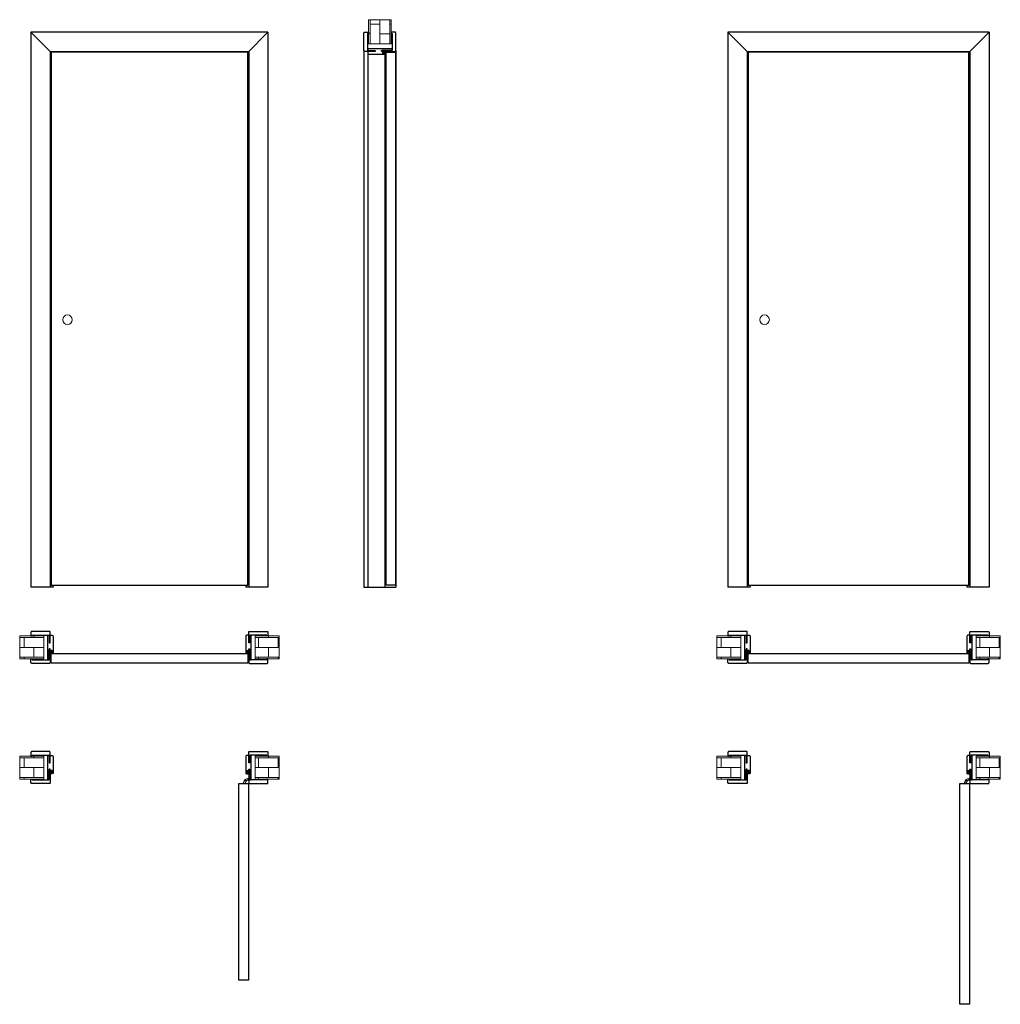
# Model space of a CAD drawing. Header units: millimetres. Extents: x -7516 to 7025, y -7461 to 3001.
# Tile 3 of 6: x -540 to 3540, y -7361 to -3266. Entities that reach past the tile are written whole.
import ezdxf

# ---------------------------------------------------------------- set-up
doc = ezdxf.new("R2010")
doc.units = ezdxf.units.MM
doc.header["$LTSCALE"] = 0.5
for name, color, linetype, lineweight in [('cienka', 7, 'Continuous', 13), ('główna', 7, 'Continuous', 25), ('wymiary', 7, 'Continuous', 13)]:
    doc.layers.add(name, color=color, linetype=linetype, lineweight=lineweight)
pattern_1 = [(0, (-440, -5876.83), (0, 40.64), []), (90, (-440, -5876.83), (-40.64, 40.64), [40.64, -40.64])]
pattern_2 = [(0, (-440, -6376.83), (0, 40.64), []), (90, (-440, -6376.83), (-40.64, 40.64), [40.64, -40.64])]

msp = doc.modelspace()

# ---------------------------------------------------------------- hatches: boundary and pattern name
at = {"layer": 'cienka'}
h = msp.add_hatch(dxfattribs=at)
h.set_pattern_fill('AR-B816', color=256, scale=0.2, angle=90)
h.set_pattern_definition([(90, (958.7, -3366.13), (-40.64, 2e-15), []), (180, (958.7, -3366.13), (-40.64, -40.64), [40.64, -40.64])])
h.paths.add_polyline_path([(1006.2, -3266.1), (1006.2, -3366.1), (911.2, -3366.1), (911.2, -3266.1)])
h = msp.add_hatch(color=256, dxfattribs=at)
h.dxf.hatch_style = 1
h.paths.add_polyline_path([(978.4, -3404.5), (978.4, -3405.6, 0.325014), (978.6, -3405.9), (979, -3406), (979, -3410.1), (983, -3410.1), (983, -3408.2, -0.165166), (983.7, -3407, 0.233182), (984.2, -3406.1), (984.2, -3398.6, 0.867797), (983.5, -3398.5), (981.7, -3403.8, -0.774953), (981.1, -3403.7), (979.9, -3399.3, -0.423904), (980.7, -3398.5, 0.979906), (980.7, -3398.1), (980.4, -3398.1, 0.157892), (980, -3398.3, -0.126306), (979, -3398.7), (979, -3402.1), (973.2, -3402.1, 0.414377), (972.5, -3402.9, 0.073964), (972.5, -3403.1, 0.160171), (975.4, -3405.9), (975.9, -3405.4, -0.189326), (973.5, -3403.2, -1.179661), (973.8, -3403.1), (973.8, -3403.3), (974.4, -3403.4, -0.09385), (977.3, -3405.9), (977.7, -3405.7, -0.092298), (976.5, -3404.2, -0.624355), (976.8, -3403.8), (978, -3404, -0.359392)])
h.paths.add_polyline_path([(979.9, -3402.5), (979.4, -3399.9), (980.6, -3403.9, 0.775078), (982.3, -3403.9), (983.1, -3401.7, 0.065722), (983.6, -3399.6, -1.252378), (983.9, -3399.7, 0.127045), (983.5, -3401.1), (983.5, -3406.1, -0.177048), (983.4, -3406.5, 0.075328), (982.5, -3407.6, -0.688866), (982.1, -3407.6, 0.132303), (981.8, -3407.1), (979.9, -3405.3)], flags=16)
h.paths.add_polyline_path([(979.9, -3406.1), (982.2, -3408.3), (982.2, -3409.3), (979.9, -3409.3)], flags=16)
h = msp.add_hatch(dxfattribs=at)
h.set_pattern_fill('AR-B816', color=256, scale=0.2)
h.set_pattern_definition(pattern_1)
h.paths.add_polyline_path([(-540, -5924.3), (-440, -5924.3), (-440, -5829.3), (-540, -5829.3)])
h = msp.add_hatch(dxfattribs=at)
h.set_pattern_fill('AR-B816', color=256, scale=0.2)
h.set_pattern_definition(pattern_1)
h.paths.add_polyline_path([(540, -5924.3), (440, -5924.3), (440, -5829.3), (540, -5829.3)])
h = msp.add_hatch(dxfattribs=at)
h.set_pattern_fill('AR-B816', color=256, scale=0.2)
h.set_pattern_definition([(0, (2460, -5876.83), (0, 40.64), []), (90, (2460, -5876.83), (-40.64, 40.64), [40.64, -40.64])])
h.paths.add_polyline_path([(2360, -5924.3), (2460, -5924.3), (2460, -5829.3), (2360, -5829.3)])
h = msp.add_hatch(dxfattribs=at)
h.set_pattern_fill('AR-B816', color=256, scale=0.2)
h.set_pattern_definition([(0, (2560, -5876.83), (0, 40.64), []), (90, (2560, -5876.83), (-40.64, 40.64), [40.64, -40.64])])
h.paths.add_polyline_path([(3540, -5924.3), (3440, -5924.3), (3440, -5829.3), (3540, -5829.3)])
h = msp.add_hatch(color=256, dxfattribs=at)
h.dxf.hatch_style = 1
h.paths.add_polyline_path([(-407.3, -5894.9), (-407.1, -5896.1, 1.393865), (-405.8, -5896.7, -0.60272), (-405.3, -5896.8), (-405.1, -5897.1), (-401, -5897.1), (-401, -5901.2), (-402.9, -5901.2, 0.165166), (-404.2, -5901.8, -0.233182), (-405, -5902.4), (-412.5, -5902.4, -0.83504), (-412.6, -5901.6), (-407.3, -5899.8, 0.745218), (-407.4, -5899.3), (-411.8, -5898, 0.419418), (-412.6, -5898.8, -1.009485), (-413, -5898.8), (-413, -5898.3, 0.150738), (-412.5, -5897.1), (-409, -5897.1), (-409, -5891.4, -0.630775), (-407.8, -5890.8, -0.151937), (-405.2, -5893.5), (-405.7, -5894.1, 0.188799), (-407.9, -5891.6), (-407.7, -5892.6, 0.09385), (-405.2, -5895.4), (-405.5, -5895.8, 0.092299), (-407, -5894.7, 0.624925)])
h.paths.add_polyline_path([(-405.9, -5898.1), (-404, -5899.9, 0.112212), (-403.6, -5900.2, -0.864372), (-403.6, -5900.7, 0.067165), (-404.5, -5901.4, -0.238784), (-405, -5901.7), (-410, -5901.7, 0.127045), (-411.4, -5902, -1.252378), (-411.5, -5901.7, 0.07005), (-409.3, -5901.2), (-407.1, -5900.4, 0.808837), (-407.4, -5898.7), (-407.6, -5898.6), (-411.2, -5897.6), (-408.6, -5898.1)], flags=16)
h.paths.add_polyline_path([(-405.1, -5898), (-401.8, -5898), (-401.8, -5900.4), (-402.8, -5900.4)], flags=16)
h = msp.add_hatch(color=256, dxfattribs=at)
h.dxf.hatch_style = 1
h.paths.add_polyline_path([(406.6, -5896.5), (405.5, -5896.5, 0.325014), (405.3, -5896.8), (405.1, -5897.1), (401, -5897.1), (401, -5901.2), (402.9, -5901.2, -0.165166), (404.2, -5901.8, 0.233182), (405, -5902.4), (412.5, -5902.4, 0.867797), (412.6, -5901.6), (407.4, -5899.9, -0.733325), (407.3, -5899.3), (411.8, -5898, -0.423904), (412.6, -5898.8, 0.979906), (413, -5898.8), (413, -5898.6, 0.157892), (412.9, -5898.2, -0.126306), (412.5, -5897.1), (409, -5897.1), (409, -5891.3, 0.414377), (408.2, -5890.6, 0.073964), (408, -5890.7, 0.160171), (405.2, -5893.5), (405.7, -5894.1, -0.189326), (407.9, -5891.6, -1.179661), (408, -5891.9), (407.9, -5891.9), (407.7, -5892.6, -0.09385), (405.2, -5895.4), (405.5, -5895.8, -0.092298), (407, -5894.7, -0.624355), (407.3, -5894.9), (407.1, -5896.1, -0.359392)])
h.paths.add_polyline_path([(408.6, -5898.1), (411.2, -5897.6), (407.2, -5898.7, 0.775078), (407.2, -5900.4), (409.4, -5901.2, 0.065722), (411.5, -5901.7, -1.252378), (411.4, -5902, 0.127045), (410, -5901.7), (405, -5901.7, -0.177048), (404.6, -5901.5, 0.075328), (403.6, -5900.7, -0.688866), (403.5, -5900.3, 0.132303), (404, -5899.9), (405.9, -5898.1)], flags=16)
h.paths.add_polyline_path([(405.1, -5898), (402.8, -5900.4), (401.8, -5900.4), (401.8, -5898)], flags=16)
h = msp.add_hatch(color=256, dxfattribs=at)
h.dxf.hatch_style = 1
h.paths.add_polyline_path([(2492.7, -5894.9), (2492.9, -5896.1, 1.393865), (2494.2, -5896.7, -0.60272), (2494.7, -5896.8), (2494.9, -5897.1), (2499, -5897.1), (2499, -5901.2), (2497.1, -5901.2, 0.165166), (2495.8, -5901.8, -0.233182), (2495, -5902.4), (2487.5, -5902.4, -0.83504), (2487.4, -5901.6), (2492.7, -5899.8, 0.745218), (2492.6, -5899.3), (2488.2, -5898, 0.419418), (2487.4, -5898.8, -1.009485), (2487, -5898.8), (2487, -5898.3, 0.150738), (2487.5, -5897.1), (2491, -5897.1), (2491, -5891.4, -0.630775), (2492.2, -5890.8, -0.151937), (2494.8, -5893.5), (2494.3, -5894.1, 0.188799), (2492.1, -5891.6), (2492.3, -5892.6, 0.09385), (2494.8, -5895.4), (2494.5, -5895.8, 0.092299), (2493, -5894.7, 0.624925)])
h.paths.add_polyline_path([(2494.1, -5898.1), (2496, -5899.9, 0.112212), (2496.4, -5900.2, -0.864372), (2496.4, -5900.7, 0.067165), (2495.5, -5901.4, -0.238784), (2495, -5901.7), (2490, -5901.7, 0.127045), (2488.6, -5902, -1.252378), (2488.5, -5901.7, 0.07005), (2490.7, -5901.2), (2492.9, -5900.4, 0.808837), (2492.6, -5898.7), (2492.4, -5898.6), (2488.8, -5897.6), (2491.4, -5898.1)], flags=16)
h.paths.add_polyline_path([(2494.9, -5898), (2498.2, -5898), (2498.2, -5900.4), (2497.2, -5900.4)], flags=16)
h = msp.add_hatch(color=256, dxfattribs=at)
h.dxf.hatch_style = 1
h.paths.add_polyline_path([(3406.6, -5896.5), (3405.5, -5896.5, 0.325014), (3405.3, -5896.8), (3405.1, -5897.1), (3401, -5897.1), (3401, -5901.2), (3402.9, -5901.2, -0.165166), (3404.2, -5901.8, 0.233182), (3405, -5902.4), (3412.5, -5902.4, 0.867797), (3412.6, -5901.6), (3407.4, -5899.9, -0.733325), (3407.3, -5899.3), (3411.8, -5898, -0.423904), (3412.6, -5898.8, 0.979906), (3413, -5898.8), (3413, -5898.6, 0.157892), (3412.9, -5898.2, -0.126306), (3412.5, -5897.1), (3409, -5897.1), (3409, -5891.3, 0.414377), (3408.2, -5890.6, 0.073964), (3408, -5890.7, 0.160171), (3405.2, -5893.5), (3405.7, -5894.1, -0.189326), (3407.9, -5891.6, -1.179661), (3408, -5891.9), (3407.9, -5891.9), (3407.7, -5892.6, -0.09385), (3405.2, -5895.4), (3405.5, -5895.8, -0.092298), (3407, -5894.7, -0.624355), (3407.3, -5894.9), (3407.1, -5896.1, -0.359392)])
h.paths.add_polyline_path([(3408.6, -5898.1), (3411.2, -5897.6), (3407.2, -5898.7, 0.775078), (3407.2, -5900.4), (3409.4, -5901.2, 0.065722), (3411.5, -5901.7, -1.252378), (3411.4, -5902, 0.127045), (3410, -5901.7), (3405, -5901.7, -0.177048), (3404.6, -5901.5, 0.075328), (3403.6, -5900.7, -0.688866), (3403.5, -5900.3, 0.132303), (3404, -5899.9), (3405.9, -5898.1)], flags=16)
h.paths.add_polyline_path([(3405.1, -5898), (3402.8, -5900.4), (3401.8, -5900.4), (3401.8, -5898)], flags=16)
h = msp.add_hatch(dxfattribs=at)
h.set_pattern_fill('AR-B816', color=256, scale=0.2)
h.set_pattern_definition(pattern_2)
h.paths.add_polyline_path([(-540, -6424.3), (-440, -6424.3), (-440, -6329.3), (-540, -6329.3)])
h = msp.add_hatch(dxfattribs=at)
h.set_pattern_fill('AR-B816', color=256, scale=0.2)
h.set_pattern_definition(pattern_2)
h.paths.add_polyline_path([(540, -6424.3), (440, -6424.3), (440, -6329.3), (540, -6329.3)])
h = msp.add_hatch(dxfattribs=at)
h.set_pattern_fill('AR-B816', color=256, scale=0.2)
h.set_pattern_definition([(0, (2460, -6376.83), (0, 40.64), []), (90, (2460, -6376.83), (-40.64, 40.64), [40.64, -40.64])])
h.paths.add_polyline_path([(2360, -6424.3), (2460, -6424.3), (2460, -6329.3), (2360, -6329.3)])
h = msp.add_hatch(dxfattribs=at)
h.set_pattern_fill('AR-B816', color=256, scale=0.2)
h.set_pattern_definition([(0, (2560, -6376.83), (0, 40.64), []), (90, (2560, -6376.83), (-40.64, 40.64), [40.64, -40.64])])
h.paths.add_polyline_path([(3540, -6424.3), (3440, -6424.3), (3440, -6329.3), (3540, -6329.3)])
h = msp.add_hatch(color=256, dxfattribs=at)
h.dxf.hatch_style = 1
h.paths.add_polyline_path([(-407.3, -6394.9), (-407.1, -6396.1, 1.393865), (-405.8, -6396.7, -0.60272), (-405.3, -6396.8), (-405.1, -6397.1), (-401, -6397.1), (-401, -6401.2), (-402.9, -6401.2, 0.165166), (-404.2, -6401.8, -0.233182), (-405, -6402.4), (-412.5, -6402.4, -0.83504), (-412.6, -6401.6), (-407.3, -6399.8, 0.745218), (-407.4, -6399.3), (-411.8, -6398, 0.419418), (-412.6, -6398.8, -1.009485), (-413, -6398.8), (-413, -6398.3, 0.150738), (-412.5, -6397.1), (-409, -6397.1), (-409, -6391.4, -0.630775), (-407.8, -6390.8, -0.151937), (-405.2, -6393.5), (-405.7, -6394.1, 0.188799), (-407.9, -6391.6), (-407.7, -6392.6, 0.09385), (-405.2, -6395.4), (-405.5, -6395.8, 0.092299), (-407, -6394.7, 0.624925)])
h.paths.add_polyline_path([(-405.9, -6398.1), (-404, -6399.9, 0.112212), (-403.6, -6400.2, -0.864372), (-403.6, -6400.7, 0.067165), (-404.5, -6401.4, -0.238784), (-405, -6401.7), (-410, -6401.7, 0.127045), (-411.4, -6402, -1.252378), (-411.5, -6401.7, 0.07005), (-409.3, -6401.2), (-407.1, -6400.4, 0.808837), (-407.4, -6398.7), (-407.6, -6398.6), (-411.2, -6397.6), (-408.6, -6398.1)], flags=16)
h.paths.add_polyline_path([(-405.1, -6398), (-401.8, -6398), (-401.8, -6400.4), (-402.8, -6400.4)], flags=16)
h = msp.add_hatch(color=256, dxfattribs=at)
h.dxf.hatch_style = 1
h.paths.add_polyline_path([(406.6, -6396.5), (405.5, -6396.5, 0.325014), (405.3, -6396.8), (405.1, -6397.1), (401, -6397.1), (401, -6401.2), (402.9, -6401.2, -0.165166), (404.2, -6401.8, 0.233182), (405, -6402.4), (412.5, -6402.4, 0.867797), (412.6, -6401.6), (407.4, -6399.9, -0.733325), (407.3, -6399.3), (411.8, -6398, -0.423904), (412.6, -6398.8, 0.979906), (413, -6398.8), (413, -6398.6, 0.157892), (412.9, -6398.2, -0.126306), (412.5, -6397.1), (409, -6397.1), (409, -6391.3, 0.414377), (408.2, -6390.6, 0.073964), (408, -6390.7, 0.160171), (405.2, -6393.5), (405.7, -6394.1, -0.189326), (407.9, -6391.6, -1.179661), (408, -6391.9), (407.9, -6391.9), (407.7, -6392.6, -0.09385), (405.2, -6395.4), (405.5, -6395.8, -0.092298), (407, -6394.7, -0.624355), (407.3, -6394.9), (407.1, -6396.1, -0.359392)])
h.paths.add_polyline_path([(408.6, -6398.1), (411.2, -6397.6), (407.2, -6398.7, 0.775078), (407.2, -6400.4), (409.4, -6401.2, 0.065722), (411.5, -6401.7, -1.252378), (411.4, -6402, 0.127045), (410, -6401.7), (405, -6401.7, -0.177048), (404.6, -6401.5, 0.075328), (403.6, -6400.7, -0.688866), (403.5, -6400.3, 0.132303), (404, -6399.9), (405.9, -6398.1)], flags=16)
h.paths.add_polyline_path([(405.1, -6398), (402.8, -6400.4), (401.8, -6400.4), (401.8, -6398)], flags=16)
h = msp.add_hatch(color=256, dxfattribs=at)
h.dxf.hatch_style = 1
h.paths.add_polyline_path([(2492.7, -6394.9), (2492.9, -6396.1, 1.393865), (2494.2, -6396.7, -0.60272), (2494.7, -6396.8), (2494.9, -6397.1), (2499, -6397.1), (2499, -6401.2), (2497.1, -6401.2, 0.165166), (2495.8, -6401.8, -0.233182), (2495, -6402.4), (2487.5, -6402.4, -0.83504), (2487.4, -6401.6), (2492.7, -6399.8, 0.745218), (2492.6, -6399.3), (2488.2, -6398, 0.419418), (2487.4, -6398.8, -1.009485), (2487, -6398.8), (2487, -6398.3, 0.150738), (2487.5, -6397.1), (2491, -6397.1), (2491, -6391.4, -0.630775), (2492.2, -6390.8, -0.151937), (2494.8, -6393.5), (2494.3, -6394.1, 0.188799), (2492.1, -6391.6), (2492.3, -6392.6, 0.09385), (2494.8, -6395.4), (2494.5, -6395.8, 0.092299), (2493, -6394.7, 0.624925)])
h.paths.add_polyline_path([(2494.1, -6398.1), (2496, -6399.9, 0.112212), (2496.4, -6400.2, -0.864372), (2496.4, -6400.7, 0.067165), (2495.5, -6401.4, -0.238784), (2495, -6401.7), (2490, -6401.7, 0.127045), (2488.6, -6402, -1.252378), (2488.5, -6401.7, 0.07005), (2490.7, -6401.2), (2492.9, -6400.4, 0.808837), (2492.6, -6398.7), (2492.4, -6398.6), (2488.8, -6397.6), (2491.4, -6398.1)], flags=16)
h.paths.add_polyline_path([(2494.9, -6398), (2498.2, -6398), (2498.2, -6400.4), (2497.2, -6400.4)], flags=16)
h = msp.add_hatch(color=256, dxfattribs=at)
h.dxf.hatch_style = 1
h.paths.add_polyline_path([(3406.6, -6396.5), (3405.5, -6396.5, 0.325014), (3405.3, -6396.8), (3405.1, -6397.1), (3401, -6397.1), (3401, -6401.2), (3402.9, -6401.2, -0.165166), (3404.2, -6401.8, 0.233182), (3405, -6402.4), (3412.5, -6402.4, 0.867797), (3412.6, -6401.6), (3407.4, -6399.9, -0.733325), (3407.3, -6399.3), (3411.8, -6398, -0.423904), (3412.6, -6398.8, 0.979906), (3413, -6398.8), (3413, -6398.6, 0.157892), (3412.9, -6398.2, -0.126306), (3412.5, -6397.1), (3409, -6397.1), (3409, -6391.3, 0.414377), (3408.2, -6390.6, 0.073964), (3408, -6390.7, 0.160171), (3405.2, -6393.5), (3405.7, -6394.1, -0.189326), (3407.9, -6391.6, -1.179661), (3408, -6391.9), (3407.9, -6391.9), (3407.7, -6392.6, -0.09385), (3405.2, -6395.4), (3405.5, -6395.8, -0.092298), (3407, -6394.7, -0.624355), (3407.3, -6394.9), (3407.1, -6396.1, -0.359392)])
h.paths.add_polyline_path([(3408.6, -6398.1), (3411.2, -6397.6), (3407.2, -6398.7, 0.775078), (3407.2, -6400.4), (3409.4, -6401.2, 0.065722), (3411.5, -6401.7, -1.252378), (3411.4, -6402, 0.127045), (3410, -6401.7), (3405, -6401.7, -0.177048), (3404.6, -6401.5, 0.075328), (3403.6, -6400.7, -0.688866), (3403.5, -6400.3, 0.132303), (3404, -6399.9), (3405.9, -6398.1)], flags=16)
h.paths.add_polyline_path([(3405.1, -6398), (3402.8, -6400.4), (3401.8, -6400.4), (3401.8, -6398)], flags=16)

# ---------------------------------------------------------------- linework, layer by layer
for points in [[(979, -3398.7), (979, -3402.1), (973.2, -3402.1, 0.414377), (972.5, -3402.9, 0.073964), (972.5, -3403.1, 0.160171), (975.4, -3405.9), (975.9, -3405.4, -0.189326), (973.5, -3403.2, -1.179661), (973.8, -3403.1), (973.8, -3403.3), (974.4, -3403.4, -0.09385), (977.3, -3405.9), (977.7, -3405.7, -0.092299), (976.5, -3404.2, -0.624306), (976.8, -3403.8), (978, -3404, -0.359392), (978.4, -3404.5), (978.4, -3405.6, 0.324495), (978.6, -3405.9), (979, -3406), (979, -3410.1), (983, -3410.1), (983, -3408.2, -0.165166), (983.7, -3407, 0.233182), (984.2, -3406.1), (984.2, -3398.6, 0.867797), (983.5, -3398.5), (981.7, -3403.8, -0.774953), (981.1, -3403.7), (979.9, -3399.3, -0.423904), (980.7, -3398.5, 0.979527), (980.7, -3398.1), (980.4, -3398.1, 0.157892), (980, -3398.3, -0.126306), (979, -3398.7)], [(979.4, -3399.9), (979.9, -3402.5), (979.9, -3405.3), (981.8, -3407.1, -0.132303), (982.1, -3407.6, 0.688866), (982.5, -3407.6, -0.077159), (982.5, -3407.6, -0.075328), (983.4, -3406.5, 0.176759), (983.5, -3406.1), (983.5, -3401.1, -0.127045), (983.9, -3399.7, 1.225279), (983.6, -3399.6, -0.065963), (983.1, -3401.7), (982.3, -3403.9, -0.775078), (980.6, -3403.9)], [(-412.5, -5897.1), (-409, -5897.1), (-409, -5891.3, -0.414377), (-408.2, -5890.6, -0.073964), (-408, -5890.7, -0.160171), (-405.2, -5893.5), (-405.7, -5894.1, 0.189326), (-407.9, -5891.6, 1.179661), (-408, -5891.9), (-407.9, -5891.9), (-407.7, -5892.6, 0.09385), (-405.2, -5895.4), (-405.5, -5895.8, 0.092299), (-407, -5894.7, 0.624306), (-407.3, -5894.9), (-407.1, -5896.1, 0.359392), (-406.6, -5896.5), (-405.5, -5896.5, -0.324495), (-405.3, -5896.8), (-405.1, -5897.1), (-401, -5897.1), (-401, -5901.2), (-402.9, -5901.2, 0.165166), (-404.2, -5901.8, -0.233182), (-405, -5902.4), (-412.5, -5902.4, -0.867797), (-412.6, -5901.6), (-407.4, -5899.9, 0.774953), (-407.4, -5899.3), (-411.8, -5898, 0.423904), (-412.6, -5898.8, -0.979527), (-413, -5898.8), (-413, -5898.6, -0.157892), (-412.9, -5898.2, 0.126306), (-412.5, -5897.1)], [(412.5, -5897.1), (409, -5897.1), (409, -5891.3, 0.414377), (408.2, -5890.6, 0.073964), (408, -5890.7, 0.160171), (405.2, -5893.5), (405.7, -5894.1, -0.189326), (407.9, -5891.6, -1.179661), (408, -5891.9), (407.9, -5891.9), (407.7, -5892.6, -0.09385), (405.2, -5895.4), (405.5, -5895.8, -0.092299), (407, -5894.7, -0.624306), (407.3, -5894.9), (407.1, -5896.1, -0.359392), (406.6, -5896.5), (405.5, -5896.5, 0.324495), (405.3, -5896.8), (405.1, -5897.1), (401, -5897.1), (401, -5901.2), (402.9, -5901.2, -0.165166), (404.2, -5901.8, 0.233182), (405, -5902.4), (412.5, -5902.4, 0.867797), (412.6, -5901.6), (407.4, -5899.9, -0.774953), (407.4, -5899.3), (411.8, -5898, -0.423904), (412.6, -5898.8, 0.979527), (413, -5898.8), (413, -5898.6, 0.157892), (412.9, -5898.2, -0.126306), (412.5, -5897.1)], [(2487.5, -5897.1), (2491, -5897.1), (2491, -5891.3, -0.414377), (2491.8, -5890.6, -0.073964), (2492, -5890.7, -0.160171), (2494.8, -5893.5), (2494.3, -5894.1, 0.189326), (2492.1, -5891.6, 1.179661), (2492, -5891.9), (2492.1, -5891.9), (2492.3, -5892.6, 0.09385), (2494.8, -5895.4), (2494.5, -5895.8, 0.092299), (2493, -5894.7, 0.624306), (2492.7, -5894.9), (2492.9, -5896.1, 0.359392), (2493.4, -5896.5), (2494.5, -5896.5, -0.324495), (2494.7, -5896.8), (2494.9, -5897.1), (2499, -5897.1), (2499, -5901.2), (2497.1, -5901.2, 0.165166), (2495.8, -5901.8, -0.233182), (2495, -5902.4), (2487.5, -5902.4, -0.867797), (2487.4, -5901.6), (2492.6, -5899.9, 0.774953), (2492.6, -5899.3), (2488.2, -5898, 0.423904), (2487.4, -5898.8, -0.979527), (2487, -5898.8), (2487, -5898.6, -0.157892), (2487.1, -5898.2, 0.126306), (2487.5, -5897.1)], [(3412.5, -5897.1), (3409, -5897.1), (3409, -5891.3, 0.414377), (3408.2, -5890.6, 0.073964), (3408, -5890.7, 0.160171), (3405.2, -5893.5), (3405.7, -5894.1, -0.189326), (3407.9, -5891.6, -1.179661), (3408, -5891.9), (3407.9, -5891.9), (3407.7, -5892.6, -0.09385), (3405.2, -5895.4), (3405.5, -5895.8, -0.092299), (3407, -5894.7, -0.624306), (3407.3, -5894.9), (3407.1, -5896.1, -0.359392), (3406.6, -5896.5), (3405.5, -5896.5, 0.324495), (3405.3, -5896.8), (3405.1, -5897.1), (3401, -5897.1), (3401, -5901.2), (3402.9, -5901.2, -0.165166), (3404.2, -5901.8, 0.233182), (3405, -5902.4), (3412.5, -5902.4, 0.867797), (3412.6, -5901.6), (3407.4, -5899.9, -0.774953), (3407.4, -5899.3), (3411.8, -5898, -0.423904), (3412.6, -5898.8, 0.979527), (3413, -5898.8), (3413, -5898.6, 0.157892), (3412.9, -5898.2, -0.126306), (3412.5, -5897.1)], [(-411.2, -5897.6), (-408.6, -5898.1), (-405.9, -5898.1), (-404, -5899.9, 0.132303), (-403.5, -5900.3, -0.688866), (-403.6, -5900.7, 0.077159), (-403.6, -5900.7, 0.075328), (-404.6, -5901.5, -0.176759), (-405, -5901.7), (-410, -5901.7, 0.127045), (-411.4, -5902, -1.225279), (-411.5, -5901.7, 0.065963), (-409.4, -5901.2), (-407.2, -5900.4, 0.775078), (-407.2, -5898.7)], [(411.2, -5897.6), (408.6, -5898.1), (405.9, -5898.1), (404, -5899.9, -0.132303), (403.5, -5900.3, 0.688866), (403.6, -5900.7, -0.077159), (403.6, -5900.7, -0.075328), (404.6, -5901.5, 0.176759), (405, -5901.7), (410, -5901.7, -0.127045), (411.4, -5902, 1.225279), (411.5, -5901.7, -0.065963), (409.4, -5901.2), (407.2, -5900.4, -0.775078), (407.2, -5898.7)], [(2488.8, -5897.6), (2491.4, -5898.1), (2494.1, -5898.1), (2496, -5899.9, 0.132303), (2496.5, -5900.3, -0.688866), (2496.4, -5900.7, 0.077159), (2496.4, -5900.7, 0.075328), (2495.4, -5901.5, -0.176759), (2495, -5901.7), (2490, -5901.7, 0.127045), (2488.6, -5902, -1.225279), (2488.5, -5901.7, 0.065963), (2490.6, -5901.2), (2492.8, -5900.4, 0.775078), (2492.8, -5898.7)], [(3411.2, -5897.6), (3408.6, -5898.1), (3405.9, -5898.1), (3404, -5899.9, -0.132303), (3403.5, -5900.3, 0.688866), (3403.6, -5900.7, -0.077159), (3403.6, -5900.7, -0.075328), (3404.6, -5901.5, 0.176759), (3405, -5901.7), (3410, -5901.7, -0.127045), (3411.4, -5902, 1.225279), (3411.5, -5901.7, -0.065963), (3409.4, -5901.2), (3407.2, -5900.4, -0.775078), (3407.2, -5898.7)], [(-412.5, -6397.1), (-409, -6397.1), (-409, -6391.3, -0.414377), (-408.2, -6390.6, -0.073964), (-408, -6390.7, -0.160171), (-405.2, -6393.5), (-405.7, -6394.1, 0.189326), (-407.9, -6391.6, 1.179661), (-408, -6391.9), (-407.9, -6391.9), (-407.7, -6392.6, 0.09385), (-405.2, -6395.4), (-405.5, -6395.8, 0.092299), (-407, -6394.7, 0.624306), (-407.3, -6394.9), (-407.1, -6396.1, 0.359392), (-406.6, -6396.5), (-405.5, -6396.5, -0.324495), (-405.3, -6396.8), (-405.1, -6397.1), (-401, -6397.1), (-401, -6401.2), (-402.9, -6401.2, 0.165166), (-404.2, -6401.8, -0.233182), (-405, -6402.4), (-412.5, -6402.4, -0.867797), (-412.6, -6401.6), (-407.4, -6399.9, 0.774953), (-407.4, -6399.3), (-411.8, -6398, 0.423904), (-412.6, -6398.8, -0.979527), (-413, -6398.8), (-413, -6398.6, -0.157892), (-412.9, -6398.2, 0.126306), (-412.5, -6397.1)], [(-411.2, -6397.6), (-408.6, -6398.1), (-405.9, -6398.1), (-404, -6399.9, 0.132303), (-403.5, -6400.3, -0.688866), (-403.6, -6400.7, 0.077159), (-403.6, -6400.7, 0.075328), (-404.6, -6401.5, -0.176759), (-405, -6401.7), (-410, -6401.7, 0.127045), (-411.4, -6402, -1.225279), (-411.5, -6401.7, 0.065963), (-409.4, -6401.2), (-407.2, -6400.4, 0.775078), (-407.2, -6398.7)], [(412.5, -6397.1), (409, -6397.1), (409, -6391.3, 0.414377), (408.2, -6390.6, 0.073964), (408, -6390.7, 0.160171), (405.2, -6393.5), (405.7, -6394.1, -0.189326), (407.9, -6391.6, -1.179661), (408, -6391.9), (407.9, -6391.9), (407.7, -6392.6, -0.09385), (405.2, -6395.4), (405.5, -6395.8, -0.092299), (407, -6394.7, -0.624306), (407.3, -6394.9), (407.1, -6396.1, -0.359392), (406.6, -6396.5), (405.5, -6396.5, 0.324495), (405.3, -6396.8), (405.1, -6397.1), (401, -6397.1), (401, -6401.2), (402.9, -6401.2, -0.165166), (404.2, -6401.8, 0.233182), (405, -6402.4), (412.5, -6402.4, 0.867797), (412.6, -6401.6), (407.4, -6399.9, -0.774953), (407.4, -6399.3), (411.8, -6398, -0.423904), (412.6, -6398.8, 0.979527), (413, -6398.8), (413, -6398.6, 0.157892), (412.9, -6398.2, -0.126306), (412.5, -6397.1)], [(411.2, -6397.6), (408.6, -6398.1), (405.9, -6398.1), (404, -6399.9, -0.132303), (403.5, -6400.3, 0.688866), (403.6, -6400.7, -0.077159), (403.6, -6400.7, -0.075328), (404.6, -6401.5, 0.176759), (405, -6401.7), (410, -6401.7, -0.127045), (411.4, -6402, 1.225279), (411.5, -6401.7, -0.065963), (409.4, -6401.2), (407.2, -6400.4, -0.775078), (407.2, -6398.7)], [(2487.5, -6397.1), (2491, -6397.1), (2491, -6391.3, -0.414377), (2491.8, -6390.6, -0.073964), (2492, -6390.7, -0.160171), (2494.8, -6393.5), (2494.3, -6394.1, 0.189326), (2492.1, -6391.6, 1.179661), (2492, -6391.9), (2492.1, -6391.9), (2492.3, -6392.6, 0.09385), (2494.8, -6395.4), (2494.5, -6395.8, 0.092299), (2493, -6394.7, 0.624306), (2492.7, -6394.9), (2492.9, -6396.1, 0.359392), (2493.4, -6396.5), (2494.5, -6396.5, -0.324495), (2494.7, -6396.8), (2494.9, -6397.1), (2499, -6397.1), (2499, -6401.2), (2497.1, -6401.2, 0.165166), (2495.8, -6401.8, -0.233182), (2495, -6402.4), (2487.5, -6402.4, -0.867797), (2487.4, -6401.6), (2492.6, -6399.9, 0.774953), (2492.6, -6399.3), (2488.2, -6398, 0.423904), (2487.4, -6398.8, -0.979527), (2487, -6398.8), (2487, -6398.6, -0.157892), (2487.1, -6398.2, 0.126306), (2487.5, -6397.1)], [(2488.8, -6397.6), (2491.4, -6398.1), (2494.1, -6398.1), (2496, -6399.9, 0.132303), (2496.5, -6400.3, -0.688866), (2496.4, -6400.7, 0.077159), (2496.4, -6400.7, 0.075328), (2495.4, -6401.5, -0.176759), (2495, -6401.7), (2490, -6401.7, 0.127045), (2488.6, -6402, -1.225279), (2488.5, -6401.7, 0.065963), (2490.6, -6401.2), (2492.8, -6400.4, 0.775078), (2492.8, -6398.7)], [(3412.5, -6397.1), (3409, -6397.1), (3409, -6391.3, 0.414377), (3408.2, -6390.6, 0.073964), (3408, -6390.7, 0.160171), (3405.2, -6393.5), (3405.7, -6394.1, -0.189326), (3407.9, -6391.6, -1.179661), (3408, -6391.9), (3407.9, -6391.9), (3407.7, -6392.6, -0.09385), (3405.2, -6395.4), (3405.5, -6395.8, -0.092299), (3407, -6394.7, -0.624306), (3407.3, -6394.9), (3407.1, -6396.1, -0.359392), (3406.6, -6396.5), (3405.5, -6396.5, 0.324495), (3405.3, -6396.8), (3405.1, -6397.1), (3401, -6397.1), (3401, -6401.2), (3402.9, -6401.2, -0.165166), (3404.2, -6401.8, 0.233182), (3405, -6402.4), (3412.5, -6402.4, 0.867797), (3412.6, -6401.6), (3407.4, -6399.9, -0.774953), (3407.4, -6399.3), (3411.8, -6398, -0.423904), (3412.6, -6398.8, 0.979527), (3413, -6398.8), (3413, -6398.6, 0.157892), (3412.9, -6398.2, -0.126306), (3412.5, -6397.1)], [(3411.2, -6397.6), (3408.6, -6398.1), (3405.9, -6398.1), (3404, -6399.9, -0.132303), (3403.5, -6400.3, 0.688866), (3403.6, -6400.7, -0.077159), (3403.6, -6400.7, -0.075328), (3404.6, -6401.5, 0.176759), (3405, -6401.7), (3410, -6401.7, -0.127045), (3411.4, -6402, 1.225279), (3411.5, -6401.7, -0.065963), (3409.4, -6401.2), (3407.2, -6400.4, -0.775078), (3407.2, -6398.7)]]:
    msp.add_lwpolyline(points, format="xyb", close=True)
for points in [[(979.9, -3406.1), (979.9, -3409.3), (982.2, -3409.3), (982.2, -3408.3)], [(-405.1, -5898), (-401.8, -5898), (-401.8, -5900.4), (-402.8, -5900.4)], [(405.1, -5898), (401.8, -5898), (401.8, -5900.4), (402.8, -5900.4)], [(2494.9, -5898), (2498.2, -5898), (2498.2, -5900.4), (2497.2, -5900.4)], [(3405.1, -5898), (3401.8, -5898), (3401.8, -5900.4), (3402.8, -5900.4)], [(-405.1, -6398), (-401.8, -6398), (-401.8, -6400.4), (-402.8, -6400.4)], [(405.1, -6398), (401.8, -6398), (401.8, -6400.4), (402.8, -6400.4)], [(2494.9, -6398), (2498.2, -6398), (2498.2, -6400.4), (2497.2, -6400.4)], [(3405.1, -6398), (3401.8, -6398), (3401.8, -6400.4), (3402.8, -6400.4)]]:
    msp.add_lwpolyline(points, close=True)
for points in [[(1006.2, -3266.1), (1006.2, -3366.1), (911.2, -3366.1), (911.2, -3266.1)], [(-540, -5924.3), (-440, -5924.3), (-440, -5829.3), (-540, -5829.3)], [(540, -5924.3), (440, -5924.3), (440, -5829.3), (540, -5829.3)], [(2360, -5924.3), (2460, -5924.3), (2460, -5829.3), (2360, -5829.3)], [(3540, -5924.3), (3440, -5924.3), (3440, -5829.3), (3540, -5829.3)], [(-540, -6424.3), (-440, -6424.3), (-440, -6329.3), (-540, -6329.3)], [(540, -6424.3), (440, -6424.3), (440, -6329.3), (540, -6329.3)], [(2360, -6424.3), (2460, -6424.3), (2460, -6329.3), (2360, -6329.3)], [(3540, -6424.3), (3440, -6424.3), (3440, -6329.3), (3540, -6329.3)]]:
    msp.add_lwpolyline(points, close=True, dxfattribs=at)
for points in [[(389.4, -6443.4), (395.7, -6428.4)], [(3389.4, -6443.4), (3395.7, -6428.4)]]:
    msp.add_lwpolyline(points, dxfattribs=at)
for points in [[(413, -6419.7), (398.1, -6426, 0.235469), (395.5, -6429), (393.1, -6438.3, 0.198912), (393.8, -6442.8), (394.1, -6443.4)], [(402.2, -6443.4), (400.3, -6441.9, -0.300966), (399.3, -6439.3), (400.4, -6435.1, -0.26513), (401.1, -6434.4, 0.291127), (404.3, -6430.8, -0.201318), (404.7, -6430.1), (413, -6424.1)], [(3413, -6419.7), (3398.1, -6426, 0.235469), (3395.5, -6429), (3393.1, -6438.3, 0.198912), (3393.8, -6442.8), (3394.1, -6443.4)], [(3402.2, -6443.4), (3400.3, -6441.9, -0.300966), (3399.3, -6439.3), (3400.4, -6435.1, -0.26513), (3401.1, -6434.4, 0.291127), (3404.3, -6430.8, -0.201318), (3404.7, -6430.1), (3413, -6424.1)], [(413, -6432.4), (411.6, -6430.6, 0.300966), (409, -6429.6), (404.8, -6430.7, 0.26513), (404.1, -6431.4)], [(3413, -6432.4), (3411.6, -6430.6, 0.300966), (3409, -6429.6), (3404.8, -6430.7, 0.26513), (3404.1, -6431.4)]]:
    msp.add_lwpolyline(points, format="xyb", dxfattribs=at)
for centre in [(399.8, -6430.1), (3399.8, -6430.1)]:
    msp.add_circle(centre, 2.21, dxfattribs=at)
at = {"layer": 'główna'}
for p, q in [((-493, -3318.1), (-493, -5626.1)), ((493, -3318.1), (-493, -3318.1)), ((-409, -3402.1), (-493, -3318.1)), ((493, -3318.1), (409, -3402.1)), ((493, -3318.1), (493, -5626.1)), ((2407, -3318.1), (2407, -5626.1)), ((3493, -3318.1), (2407, -3318.1)), ((2491, -3402.1), (2407, -3318.1)), ((3493, -3318.1), (3409, -3402.1)), ((3493, -3318.1), (3493, -5626.1)), ((-413, -3398.1), (-413, -5626.1)), ((-413, -3398.1), (413, -3398.1)), ((413, -3398.1), (413, -5626.1)), ((892.2, -3394.9), (892.2, -5626.1)), ((1025.2, -3394.9), (1025.2, -5626.1)), ((2487, -3398.1), (2487, -5626.1)), ((2487, -3398.1), (3413, -3398.1)), ((3413, -3398.1), (3413, -5626.1)), ((908, -3404.9), (908, -5626.1)), ((979, -3410.1), (979, -5626.1)), ((-401, -5626.1), (-493, -5626.1)), ((-401, -5618.1), (-401, -5626.1)), ((401, -5618.1), (401, -5626.1)), ((493, -5626.1), (401, -5626.1)), ((892.2, -5626.1), (1025.2, -5626.1)), ((2499, -5626.1), (2407, -5626.1)), ((2499, -5618.1), (2499, -5626.1)), ((3401, -5618.1), (3401, -5626.1)), ((3493, -5626.1), (3401, -5626.1))]:
    msp.add_line(p, q, dxfattribs=at)
for points in [[(911.2, -3318.1), (911.2, -3323.3), (907.4, -3323.3), (907.4, -3393.8), (936.2, -3393.8), (936.2, -3395.1), (933.2, -3398.1), (895.4, -3398.1, -0.414214), (892.2, -3394.9), (892.2, -3321.3, -0.414214), (895.4, -3318.1)], [(1006.2, -3318.1), (1006.2, -3323.3), (1010, -3323.3), (1010, -3393.8), (967.2, -3393.8), (967.2, -3395.1), (970.2, -3398.1), (1022, -3398.1, 0.414214), (1025.2, -3394.9), (1025.2, -3321.3, 0.414214), (1022, -3318.1)], [(908, -3387.9), (908, -3391.4), (910.2, -3393.6), (939.2, -3393.6), (939.2, -3398.1), (908, -3398.1), (908, -3404.9, 0.414214), (913.2, -3410.1), (979, -3410.1), (979, -3406.1), (971, -3406.1), (971, -3402.1), (979, -3402.1), (979, -3398.1), (965, -3398.1), (965, -3393.6), (1008, -3393.6), (1010, -3391.6), (1010, -3387.9), (908.2, -3387.9)], [(-493, -5829.3), (-487.8, -5829.3), (-487.8, -5825.5), (-417.3, -5825.5), (-417.3, -5854.3), (-416, -5854.3), (-413, -5851.3), (-413, -5813.5, 0.414214), (-416.2, -5810.3), (-489.8, -5810.3, 0.414214), (-493, -5813.5)], [(493, -5829.3), (487.8, -5829.3), (487.8, -5825.5), (417.3, -5825.5), (417.3, -5854.3), (416, -5854.3), (413, -5851.3), (413, -5813.5, -0.414214), (416.2, -5810.3), (489.8, -5810.3, -0.414214), (493, -5813.5)], [(2407, -5829.3), (2412.2, -5829.3), (2412.2, -5825.5), (2482.7, -5825.5), (2482.7, -5854.3), (2484, -5854.3), (2487, -5851.3), (2487, -5813.5, 0.414214), (2483.8, -5810.3), (2410.2, -5810.3, 0.414214), (2407, -5813.5)], [(3493, -5829.3), (3487.8, -5829.3), (3487.8, -5825.5), (3417.3, -5825.5), (3417.3, -5854.3), (3416, -5854.3), (3413, -5851.3), (3413, -5813.5, -0.414214), (3416.2, -5810.3), (3489.8, -5810.3, -0.414214), (3493, -5813.5)], [(-423.2, -5826.1), (-419.7, -5826.1), (-417.5, -5828.3), (-417.5, -5857.3), (-413, -5857.3), (-413, -5826.1), (-406.2, -5826.1, -0.414214), (-401, -5831.3), (-401, -5897.1), (-405, -5897.1), (-405, -5889.1), (-409, -5889.1), (-409, -5897.1), (-413, -5897.1), (-413, -5883.1), (-417.5, -5883.1), (-417.5, -5926.1), (-419.5, -5928.1), (-423.2, -5928.1), (-423.2, -5826.3)], [(423.2, -5826.1), (419.7, -5826.1), (417.5, -5828.3), (417.5, -5857.3), (413, -5857.3), (413, -5826.1), (406.2, -5826.1, 0.414214), (401, -5831.3), (401, -5897.1), (405, -5897.1), (405, -5889.1), (409, -5889.1), (409, -5897.1), (413, -5897.1), (413, -5883.1), (417.5, -5883.1), (417.5, -5926.1), (419.5, -5928.1), (423.2, -5928.1), (423.2, -5826.3)], [(2476.8, -5826.1), (2480.3, -5826.1), (2482.5, -5828.3), (2482.5, -5857.3), (2487, -5857.3), (2487, -5826.1), (2493.8, -5826.1, -0.414214), (2499, -5831.3), (2499, -5897.1), (2495, -5897.1), (2495, -5889.1), (2491, -5889.1), (2491, -5897.1), (2487, -5897.1), (2487, -5883.1), (2482.5, -5883.1), (2482.5, -5926.1), (2480.5, -5928.1), (2476.8, -5928.1), (2476.8, -5826.3)], [(3423.2, -5826.1), (3419.7, -5826.1), (3417.5, -5828.3), (3417.5, -5857.3), (3413, -5857.3), (3413, -5826.1), (3406.2, -5826.1, 0.414214), (3401, -5831.3), (3401, -5897.1), (3405, -5897.1), (3405, -5889.1), (3409, -5889.1), (3409, -5897.1), (3413, -5897.1), (3413, -5883.1), (3417.5, -5883.1), (3417.5, -5926.1), (3419.5, -5928.1), (3423.2, -5928.1), (3423.2, -5826.3)], [(-493, -5924.3), (-487.8, -5924.3), (-487.8, -5928.1), (-417.3, -5928.1), (-417.3, -5885.3), (-416, -5885.3), (-413, -5888.3), (-413, -5940.1, -0.414214), (-416.2, -5943.3), (-489.8, -5943.3, -0.414214), (-493, -5940.1)], [(493, -5924.3), (487.8, -5924.3), (487.8, -5928.1), (417.3, -5928.1), (417.3, -5885.3), (416, -5885.3), (413, -5888.3), (413, -5940.1, 0.414214), (416.2, -5943.3), (489.8, -5943.3, 0.414214), (493, -5940.1)], [(2407, -5924.3), (2412.2, -5924.3), (2412.2, -5928.1), (2482.7, -5928.1), (2482.7, -5885.3), (2484, -5885.3), (2487, -5888.3), (2487, -5940.1, -0.414214), (2483.8, -5943.3), (2410.2, -5943.3, -0.414214), (2407, -5940.1)], [(3493, -5924.3), (3487.8, -5924.3), (3487.8, -5928.1), (3417.3, -5928.1), (3417.3, -5885.3), (3416, -5885.3), (3413, -5888.3), (3413, -5940.1, 0.414214), (3416.2, -5943.3), (3489.8, -5943.3, 0.414214), (3493, -5940.1)], [(-493, -6329.3), (-487.8, -6329.3), (-487.8, -6325.5), (-417.3, -6325.5), (-417.3, -6354.3), (-416, -6354.3), (-413, -6351.3), (-413, -6313.5, 0.414214), (-416.2, -6310.3), (-489.8, -6310.3, 0.414214), (-493, -6313.5)], [(-423.2, -6326.1), (-419.7, -6326.1), (-417.5, -6328.3), (-417.5, -6357.3), (-413, -6357.3), (-413, -6326.1), (-406.2, -6326.1, -0.414214), (-401, -6331.3), (-401, -6397.1), (-405, -6397.1), (-405, -6389.1), (-409, -6389.1), (-409, -6397.1), (-413, -6397.1), (-413, -6383.1), (-417.5, -6383.1), (-417.5, -6426.1), (-419.5, -6428.1), (-423.2, -6428.1), (-423.2, -6326.3)], [(423.2, -6326.1), (419.7, -6326.1), (417.5, -6328.3), (417.5, -6357.3), (413, -6357.3), (413, -6326.1), (406.2, -6326.1, 0.414214), (401, -6331.3), (401, -6397.1), (405, -6397.1), (405, -6389.1), (409, -6389.1), (409, -6397.1), (413, -6397.1), (413, -6383.1), (417.5, -6383.1), (417.5, -6426.1), (419.5, -6428.1), (423.2, -6428.1), (423.2, -6326.3)], [(493, -6329.3), (487.8, -6329.3), (487.8, -6325.5), (417.3, -6325.5), (417.3, -6354.3), (416, -6354.3), (413, -6351.3), (413, -6313.5, -0.414214), (416.2, -6310.3), (489.8, -6310.3, -0.414214), (493, -6313.5)], [(2407, -6329.3), (2412.2, -6329.3), (2412.2, -6325.5), (2482.7, -6325.5), (2482.7, -6354.3), (2484, -6354.3), (2487, -6351.3), (2487, -6313.5, 0.414214), (2483.8, -6310.3), (2410.2, -6310.3, 0.414214), (2407, -6313.5)], [(2476.8, -6326.1), (2480.3, -6326.1), (2482.5, -6328.3), (2482.5, -6357.3), (2487, -6357.3), (2487, -6326.1), (2493.8, -6326.1, -0.414214), (2499, -6331.3), (2499, -6397.1), (2495, -6397.1), (2495, -6389.1), (2491, -6389.1), (2491, -6397.1), (2487, -6397.1), (2487, -6383.1), (2482.5, -6383.1), (2482.5, -6426.1), (2480.5, -6428.1), (2476.8, -6428.1), (2476.8, -6326.3)], [(3423.2, -6326.1), (3419.7, -6326.1), (3417.5, -6328.3), (3417.5, -6357.3), (3413, -6357.3), (3413, -6326.1), (3406.2, -6326.1, 0.414214), (3401, -6331.3), (3401, -6397.1), (3405, -6397.1), (3405, -6389.1), (3409, -6389.1), (3409, -6397.1), (3413, -6397.1), (3413, -6383.1), (3417.5, -6383.1), (3417.5, -6426.1), (3419.5, -6428.1), (3423.2, -6428.1), (3423.2, -6326.3)], [(3493, -6329.3), (3487.8, -6329.3), (3487.8, -6325.5), (3417.3, -6325.5), (3417.3, -6354.3), (3416, -6354.3), (3413, -6351.3), (3413, -6313.5, -0.414214), (3416.2, -6310.3), (3489.8, -6310.3, -0.414214), (3493, -6313.5)], [(-493, -6424.3), (-487.8, -6424.3), (-487.8, -6428.1), (-417.3, -6428.1), (-417.3, -6385.3), (-416, -6385.3), (-413, -6388.3), (-413, -6440.1, -0.414214), (-416.2, -6443.3), (-489.8, -6443.3, -0.414214), (-493, -6440.1)], [(493, -6424.3), (487.8, -6424.3), (487.8, -6428.1), (417.3, -6428.1), (417.3, -6385.3), (416, -6385.3), (413, -6388.3), (413, -6440.1, 0.414214), (416.2, -6443.3), (489.8, -6443.3, 0.414214), (493, -6440.1)], [(2407, -6424.3), (2412.2, -6424.3), (2412.2, -6428.1), (2482.7, -6428.1), (2482.7, -6385.3), (2484, -6385.3), (2487, -6388.3), (2487, -6440.1, -0.414214), (2483.8, -6443.3), (2410.2, -6443.3, -0.414214), (2407, -6440.1)], [(3493, -6424.3), (3487.8, -6424.3), (3487.8, -6428.1), (3417.3, -6428.1), (3417.3, -6385.3), (3416, -6385.3), (3413, -6388.3), (3413, -6440.1, 0.414214), (3416.2, -6443.3), (3489.8, -6443.3, 0.414214), (3493, -6440.1)]]:
    msp.add_lwpolyline(points, format="xyb", close=True, dxfattribs=at)
for points in [[(-409, -5618.1), (409, -5618.1), (409, -3401.1), (-409, -3401.1)], [(2491, -5618.1), (3409, -5618.1), (3409, -3401.1), (2491, -3401.1)], [(-409, -5902.3), (409, -5902.3), (409, -5942.3), (-409, -5942.3)], [(2491, -5902.3), (3409, -5902.3), (3409, -5942.3), (2491, -5942.3)], [(371.8, -7261.4), (371.8, -6443.4), (411.8, -6443.4), (411.8, -7261.4)], [(3371.8, -7361.4), (3371.8, -6443.4), (3411.8, -6443.4), (3411.8, -7361.4)]]:
    msp.add_lwpolyline(points, close=True, dxfattribs=at)
msp.add_lwpolyline([(1024.2, -3401.1), (1024.2, -5618.1), (984.2, -5618.1), (984.2, -3401.1), (1024.2, -3401.1)], dxfattribs=at)
at = {"layer": 'wymiary'}
for centre in [(-341, -4514.1, 0), (2559, -4514.1, 0)]:
    msp.add_circle(centre, 20, dxfattribs=at)

doc.saveas('drawing.dxf')
